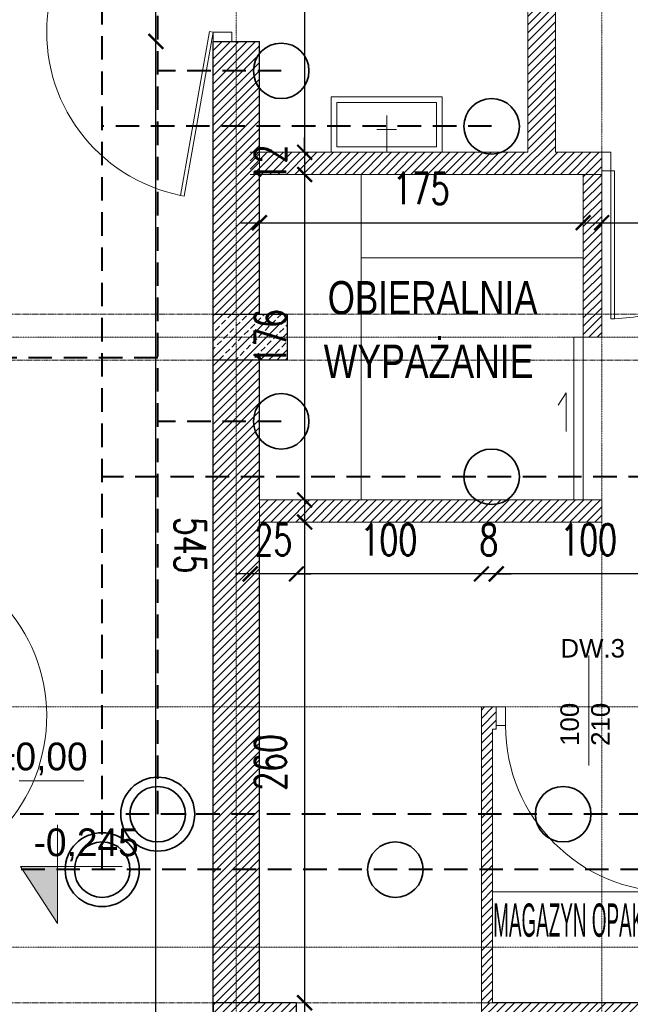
# Model space of a CAD drawing. Header units: millimetres. Extents: x -115268 to 140687, y -37779 to 24471.
# Tile 165 of 256: x 79510 to 79840, y -16605 to -16072. Entities that reach past the tile are written whole.
import ezdxf
from ezdxf.enums import TextEntityAlignment as Align

# ---------------------------------------------------------------- set-up
doc = ezdxf.new("R2010")
doc.units = ezdxf.units.MM
doc.header["$PDMODE"] = 2
doc.header["$PDSIZE"] = 1
for name, pattern in [('346-500', [1.5, 1, -0.5]), ('AUSGEZOGEN', [0]), ('DASHDOT', [1, 0.5, -0.25, 0, -0.25]), ('DASHED', [19.05, 12.7, -6.35])]:
    doc.linetypes.add(name, pattern=pattern)
doc.layers.get('0').update_dxf_attribs({"lineweight": 9})
for name, color, linetype, lineweight in [('A opis', 1, 'Continuous', 13), ('A stolarka', 4, 'Continuous', 9), ('A wyp ruchome', 253, 'Continuous', 9), ('A_CIENKA', 7, 'Continuous', 9), ('A_HATCH', 8, 'Continuous', 9), ('A_KONSTRUKCJA', 3, 'Continuous', 25), ('A_OSIE', 1, 'DASHDOT', 9), ('A_WIDOK', 253, 'Continuous', 9), ('\x9dciany', 7, 'Continuous', 9)]:
    doc.layers.add(name, color=color, linetype=linetype, lineweight=lineweight)
doc.layers.add('A_WYMIAR', color=253, linetype='Continuous', lineweight=5, transparency=0.2)
doc.styles.add('Arial', font='arial.ttf')
doc.styles.add('Arial CE', font='arial.ttf')
doc.styles.add('romans 1-100', font='romans.shx', dxfattribs={"width": 0.7, "height": 17})
doc.dimstyles.new('___SKALA_1_100', dxfattribs={"dimscale": 10, "dimtxt": 17, "dimasz": 0.8, "dimexe": 2, "dimexo": 2, "dimgap": 1, "dimtad": 1, "dimdec": 4, "dimrnd": 0.5, "dimdsep": 46, "dimtxsty": 'romans 1-100', "dimblk": 'ARCHTICK', "dimcen": 0.1, "dimdle": 1, "dimse1": 1, "dimse2": 1, "dimadec": 0, "dimazin": 0, "dimtfac": 1, "dimtdec": 4, "dimtix": 1, "dimtmove": 0, "dimatfit": 3, "dimldrblk": 'ARCHTICK', "dimfxl": 6, "dimfxlon": 1, "dimtolj": 1, "dimarcsym": 0})
pattern_1 = [(45, (4833.216, -605.403), (-2.24506403, 2.24506403), [])]

# ---------------------------------------------------------------- blocks, each defined once
blk = doc.blocks.new('AnonymMegaMac_nNn017')
at = {"layer": 'A stolarka', "color": 3, "linetype": 'AUSGEZOGEN', "lineweight": 0}
blk.add_line((39057.77, -8954.61), (39042.77, -8954.61), dxfattribs=at)
at = {"layer": 'A stolarka', "color": 7, "linetype": 'AUSGEZOGEN', "lineweight": 0}
for points in [[(39055.27, -8909.61), (39057.24, -8909.96), (39072.86, -8821.33), (39070.89, -8820.98)], [(39045.27, -8904.61), (39045.27, -8909.61), (39055.27, -8909.61), (39055.27, -8904.61)], [(39045.27, -8999.61), (39045.27, -9004.61), (39055.27, -9004.61), (39055.27, -8999.61)]]:
    blk.add_lwpolyline(points, close=True, dxfattribs=at)
at = {"layer": 'A stolarka', "color": 8, "linetype": 'AUSGEZOGEN', "lineweight": 0}
blk.add_arc((39055.27, -8909.61), 90, 270, 80, dxfattribs=at)
blk = doc.blocks.new('AnonymMegaMac_nNn024')
at = {"layer": 'A stolarka', "color": 3, "linetype": 'AUSGEZOGEN', "lineweight": 0}
blk.add_line((39490.27, -8617.11), (39490.27, -8602.11), dxfattribs=at)
at = {"layer": 'A stolarka', "color": 7, "linetype": 'AUSGEZOGEN', "lineweight": 0}
for points in [[(39445.27, -8604.61), (39450.27, -8604.61), (39450.27, -8614.61), (39445.27, -8614.61)], [(39530.27, -8604.61), (39535.27, -8604.61), (39535.27, -8614.61), (39530.27, -8614.61)], [(39450.27, -8614.61), (39452.27, -8614.61), (39452.27, -8694.61), (39450.27, -8694.61)]]:
    blk.add_lwpolyline(points, close=True, dxfattribs=at)
at = {"layer": 'A stolarka', "color": 8, "linetype": 'AUSGEZOGEN', "lineweight": 0}
blk.add_arc((39450.27, -8614.61), 80, 270, 0, dxfattribs=at)
blk = doc.blocks.new('AnonymMegaMac_nNn047')
at = {"layer": 'A stolarka', "color": 3, "linetype": 'AUSGEZOGEN', "lineweight": 0}
blk.add_line((39438.27, -8917.11), (39438.27, -8902.11), dxfattribs=at)
at = {"layer": 'A stolarka', "color": 7, "linetype": 'AUSGEZOGEN', "lineweight": 0}
for points in [[(39393.27, -8904.61), (39388.27, -8904.61), (39388.27, -8914.61), (39393.27, -8914.61)], [(39488.27, -8904.61), (39483.27, -8904.61), (39483.27, -8914.61), (39488.27, -8914.61)], [(39483.27, -8914.61), (39481.27, -8914.61), (39481.27, -9004.61), (39483.27, -9004.61)]]:
    blk.add_lwpolyline(points, close=True, dxfattribs=at)
at = {"layer": 'A stolarka', "color": 8, "linetype": 'AUSGEZOGEN', "lineweight": 0}
blk.add_arc((39483.27, -8914.61), 90, 180, 270, dxfattribs=at)
blk = doc.blocks.new('AnonymMegaMac_nNn060')
at = {"layer": 'A stolarka', "color": 3, "linetype": 'AUSGEZOGEN', "lineweight": 0}
blk.add_line((39232.77, -8494.61), (39247.77, -8494.61), dxfattribs=at)
at = {"layer": 'A stolarka', "color": 7, "linetype": 'AUSGEZOGEN', "lineweight": 0}
for points in [[(39245.27, -8449.61), (39245.27, -8444.61), (39235.27, -8444.61), (39235.27, -8449.61)], [(39235.27, -8539.61), (39233.3, -8539.26), (39217.67, -8627.9), (39219.64, -8628.24)], [(39245.27, -8544.61), (39245.27, -8539.61), (39235.27, -8539.61), (39235.27, -8544.61)]]:
    blk.add_lwpolyline(points, close=True, dxfattribs=at)
at = {"layer": 'A stolarka', "color": 8, "linetype": 'AUSGEZOGEN', "lineweight": 0}
blk.add_arc((39235.27, -8539.61), 90, 90, 258.7267, dxfattribs=at)
blk = doc.blocks.new('bateria_nNn062')
at = {"layer": 'A wyp ruchome', "color": 8, "linetype": 'AUSGEZOGEN', "lineweight": 0}
for points in [[(39329.06, -8604.61), (39329.06, -8584.61)], [(39323.67, -8592.3), (39334.44, -8592.3)]]:
    blk.add_lwpolyline(points, dxfattribs=at)
blk = doc.blocks.new('bateria1_nNn061')
blk.add_blockref('bateria_nNn062', (0, 0))
blk = doc.blocks.new('_ArchTick')
at = {"color": 0, "linetype": 'ByBlock', "const_width": 0.15}
blk.add_lwpolyline([(-0.5, -0.5), (0.5, 0.5)], dxfattribs=at)
blk = doc.blocks.new('*D704')
at = {"layer": 'A_WYMIAR', "color": 0, "lineweight": -2, "transparency": 16777216}
blk.add_line((78004.57, -17141.1), (80394.57, -17141.1), dxfattribs=at)
at = {"layer": 'Defpoints', "color": 0, "transparency": 16777216}
for p in [(78014.57, -14449.85), (80384.57, -16049.85), (80384.57, -17141.1)]:
    blk.add_point(p, dxfattribs=at)
at = {"layer": 'A_WYMIAR', "color": 0, "lineweight": -2, "transparency": 16777216, "xscale": 8, "yscale": 8, "zscale": 8, "rotation": 180}
blk.add_blockref('_ArchTick', (78014.57, -17141.1), dxfattribs=at)
at = {"layer": 'A_WYMIAR', "color": 0, "lineweight": -2, "transparency": 16777216, "xscale": 8, "yscale": 8, "zscale": 8}
blk.add_blockref('_ArchTick', (80384.57, -17141.1), dxfattribs=at)
at = {"layer": 'A_WYMIAR', "color": 0, "transparency": 16777216, "insert": (79199.57, -17122.6), "char_height": 17, "attachment_point": 5, "style": 'romans 1-100'}
blk.add_mtext('\\A1;2370', dxfattribs=at)
blk = doc.blocks.new('*D345')
at = {"layer": 'A_WYMIAR', "color": 0, "lineweight": -2, "transparency": 16777216}
blk.add_line((79664.01, -15834.16), (79664.01, -16154.16), dxfattribs=at)
at = {"layer": 'Defpoints', "color": 0, "transparency": 16777216}
for p in [(79663.95, -15844.16), (79663.95, -16144.16), (79664.01, -16144.16)]:
    blk.add_point(p, dxfattribs=at)
at = {"layer": 'A_WYMIAR', "color": 0, "lineweight": -2, "transparency": 16777216, "xscale": 8, "yscale": 8, "zscale": 8}
for p, rotation in [((79664.01, -15844.16), 90), ((79664.01, -16144.16), 270)]:
    blk.add_blockref('_ArchTick', p, dxfattribs=dict(at, rotation=rotation))
at = {"layer": 'A_WYMIAR', "color": 0, "transparency": 16777216, "insert": (79645.51, -15994.16), "char_height": 17, "attachment_point": 5, "rotation": 90, "style": 'romans 1-100'}
blk.add_mtext('\\A1;300', dxfattribs=at)
blk = doc.blocks.new('*D346')
at = {"layer": 'A_WYMIAR', "color": 0, "lineweight": -2, "transparency": 16777216}
for p, q in [((79664.01, -16144.16), (79664.01, -16136.16)), ((79664.01, -16144.16), (79664.01, -16156.16)), ((79664.01, -16156.16), (79664.01, -16164.16))]:
    blk.add_line(p, q, dxfattribs=at)
at = {"layer": 'Defpoints', "color": 0, "transparency": 16777216}
for p in [(79663.95, -16144.16), (79663.95, -16156.16), (79664.01, -16156.16)]:
    blk.add_point(p, dxfattribs=at)
at = {"layer": 'A_WYMIAR', "color": 0, "lineweight": -2, "transparency": 16777216, "xscale": 8, "yscale": 8, "zscale": 8}
for p, rotation in [((79664.01, -16144.16), 270), ((79664.01, -16156.16), 90)]:
    blk.add_blockref('_ArchTick', p, dxfattribs=dict(at, rotation=rotation))
at = {"layer": 'A_WYMIAR', "color": 0, "transparency": 16777216, "insert": (79645.51, -16150.16), "char_height": 17, "attachment_point": 5, "rotation": 90, "style": 'romans 1-100'}
blk.add_mtext('\\A1;12', dxfattribs=at)
blk = doc.blocks.new('*D347')
at = {"layer": 'A_WYMIAR', "color": 0, "lineweight": -2, "transparency": 16777216}
blk.add_line((79664.01, -16146.16), (79664.01, -16342.16), dxfattribs=at)
at = {"layer": 'Defpoints', "color": 0, "transparency": 16777216}
for p in [(79663.95, -16156.16), (79663.95, -16332.16), (79664.01, -16332.16)]:
    blk.add_point(p, dxfattribs=at)
at = {"layer": 'A_WYMIAR', "color": 0, "lineweight": -2, "transparency": 16777216, "xscale": 8, "yscale": 8, "zscale": 8}
for p, rotation in [((79664.01, -16156.16), 90), ((79664.01, -16332.16), 270)]:
    blk.add_blockref('_ArchTick', p, dxfattribs=dict(at, rotation=rotation))
at = {"layer": 'A_WYMIAR', "color": 0, "transparency": 16777216, "insert": (79645.51, -16244.16), "char_height": 17, "attachment_point": 5, "rotation": 90, "style": 'romans 1-100'}
blk.add_mtext('\\A1;176', dxfattribs=at)
blk = doc.blocks.new('*D348')
at = {"layer": 'A_WYMIAR', "color": 0, "lineweight": -2, "transparency": 16777216}
blk.add_line((79664.01, -16334.16), (79664.01, -16614.16), dxfattribs=at)
at = {"layer": 'Defpoints', "color": 0, "transparency": 16777216}
for p in [(79663.95, -16344.16), (79659.57, -16604.16), (79664.01, -16604.16)]:
    blk.add_point(p, dxfattribs=at)
at = {"layer": 'A_WYMIAR', "color": 0, "lineweight": -2, "transparency": 16777216, "xscale": 8, "yscale": 8, "zscale": 8}
for p, rotation in [((79664.01, -16344.16), 90), ((79664.01, -16604.16), 270)]:
    blk.add_blockref('_ArchTick', p, dxfattribs=dict(at, rotation=rotation))
at = {"layer": 'A_WYMIAR', "color": 0, "transparency": 16777216, "insert": (79645.51, -16474.16), "char_height": 17, "attachment_point": 5, "rotation": 90, "style": 'romans 1-100'}
blk.add_mtext('\\A1;260', dxfattribs=at)
blk = doc.blocks.new('*D349')
at = {"layer": 'A_WYMIAR', "color": 0, "lineweight": -2, "transparency": 16777216}
blk.add_line((79664.01, -16594.16), (79664.01, -16664.16), dxfattribs=at)
at = {"layer": 'Defpoints', "color": 0, "transparency": 16777216}
for p in [(79659.57, -16604.16), (79659.57, -16654.16), (79664.01, -16654.16)]:
    blk.add_point(p, dxfattribs=at)
at = {"layer": 'A_WYMIAR', "color": 0, "lineweight": -2, "transparency": 16777216, "xscale": 8, "yscale": 8, "zscale": 8}
for p, rotation in [((79664.01, -16604.16), 90), ((79664.01, -16654.16), 270)]:
    blk.add_blockref('_ArchTick', p, dxfattribs=dict(at, rotation=rotation))
at = {"layer": 'A_WYMIAR', "color": 0, "transparency": 16777216, "insert": (79645.51, -16629.16), "char_height": 17, "attachment_point": 5, "rotation": 90, "style": 'romans 1-100'}
blk.add_mtext('\\A1;50', dxfattribs=at)
blk = doc.blocks.new('*D400')
at = {"layer": 'A_WYMIAR', "color": 0, "lineweight": -2, "transparency": 16777216}
blk.add_line((79877.57, -16372.22), (79757.57, -16372.22), dxfattribs=at)
at = {"layer": 'Defpoints', "color": 0, "transparency": 16777216}
for p in [(79767.57, -16372.22), (79767.57, -16444.16), (79867.57, -16444.16)]:
    blk.add_point(p, dxfattribs=at)
at = {"layer": 'A_WYMIAR', "color": 0, "lineweight": -2, "transparency": 16777216, "xscale": 8, "yscale": 8, "zscale": 8, "rotation": 180}
blk.add_blockref('_ArchTick', (79767.57, -16372.22), dxfattribs=at)
at = {"layer": 'A_WYMIAR', "color": 0, "lineweight": -2, "transparency": 16777216, "xscale": 8, "yscale": 8, "zscale": 8}
blk.add_blockref('_ArchTick', (79867.57, -16372.22), dxfattribs=at)
at = {"layer": 'A_WYMIAR', "color": 0, "transparency": 16777216, "insert": (79817.57, -16353.72), "char_height": 17, "attachment_point": 5, "style": 'romans 1-100'}
blk.add_mtext('\\A1;100', dxfattribs=at)
blk = doc.blocks.new('*D401')
at = {"layer": 'A_WYMIAR', "color": 0, "lineweight": -2, "transparency": 16777216}
for p, q in [((79759.57, -16372.22), (79751.57, -16372.22)), ((79767.57, -16372.22), (79759.57, -16372.22)), ((79767.57, -16372.22), (79775.57, -16372.22))]:
    blk.add_line(p, q, dxfattribs=at)
at = {"layer": 'Defpoints', "color": 0, "transparency": 16777216}
for p in [(79759.57, -16372.22), (79759.57, -16444.16), (79767.57, -16444.16)]:
    blk.add_point(p, dxfattribs=at)
at = {"layer": 'A_WYMIAR', "color": 0, "lineweight": -2, "transparency": 16777216, "xscale": 8, "yscale": 8, "zscale": 8}
blk.add_blockref('_ArchTick', (79759.57, -16372.22), dxfattribs=at)
at = {"layer": 'A_WYMIAR', "color": 0, "lineweight": -2, "transparency": 16777216, "xscale": 8, "yscale": 8, "zscale": 8, "rotation": 180}
blk.add_blockref('_ArchTick', (79767.57, -16372.22), dxfattribs=at)
at = {"layer": 'A_WYMIAR', "color": 0, "transparency": 16777216, "insert": (79763.57, -16353.72), "char_height": 17, "attachment_point": 5, "style": 'romans 1-100'}
blk.add_mtext('\\A1;8', dxfattribs=at)
blk = doc.blocks.new('*D402')
at = {"layer": 'A_WYMIAR', "color": 0, "lineweight": -2, "transparency": 16777216}
blk.add_line((79769.57, -16372.22), (79649.57, -16372.22), dxfattribs=at)
at = {"layer": 'Defpoints', "color": 0, "transparency": 16777216}
for p in [(79659.57, -16372.22), (79759.57, -16444.16), (79659.57, -16604.16)]:
    blk.add_point(p, dxfattribs=at)
at = {"layer": 'A_WYMIAR', "color": 0, "lineweight": -2, "transparency": 16777216, "xscale": 8, "yscale": 8, "zscale": 8, "rotation": 180}
blk.add_blockref('_ArchTick', (79659.57, -16372.22), dxfattribs=at)
at = {"layer": 'A_WYMIAR', "color": 0, "lineweight": -2, "transparency": 16777216, "xscale": 8, "yscale": 8, "zscale": 8}
blk.add_blockref('_ArchTick', (79759.57, -16372.22), dxfattribs=at)
at = {"layer": 'A_WYMIAR', "color": 0, "transparency": 16777216, "insert": (79709.57, -16353.72), "char_height": 17, "attachment_point": 5, "style": 'romans 1-100'}
blk.add_mtext('\\A1;100', dxfattribs=at)
blk = doc.blocks.new('*D403')
at = {"layer": 'A_WYMIAR', "color": 0, "lineweight": -2, "transparency": 16777216}
for p, q in [((79634.57, -16372.22), (79626.57, -16372.22)), ((79659.57, -16372.22), (79634.57, -16372.22)), ((79659.57, -16372.22), (79667.57, -16372.22))]:
    blk.add_line(p, q, dxfattribs=at)
at = {"layer": 'Defpoints', "color": 0, "transparency": 16777216}
for p in [(79634.57, -16372.22), (79634.57, -16604.16), (79659.57, -16604.16)]:
    blk.add_point(p, dxfattribs=at)
at = {"layer": 'A_WYMIAR', "color": 0, "lineweight": -2, "transparency": 16777216, "xscale": 8, "yscale": 8, "zscale": 8}
blk.add_blockref('_ArchTick', (79634.57, -16372.22), dxfattribs=at)
at = {"layer": 'A_WYMIAR', "color": 0, "lineweight": -2, "transparency": 16777216, "xscale": 8, "yscale": 8, "zscale": 8, "rotation": 180}
blk.add_blockref('_ArchTick', (79659.57, -16372.22), dxfattribs=at)
at = {"layer": 'A_WYMIAR', "color": 0, "transparency": 16777216, "insert": (79647.07, -16353.72), "char_height": 17, "attachment_point": 5, "style": 'romans 1-100'}
blk.add_mtext('\\A1;25', dxfattribs=at)
blk = doc.blocks.new('*D404')
at = {"layer": 'A_WYMIAR', "color": 0, "lineweight": -2, "transparency": 16777216}
blk.add_line((79629.57, -16182.22), (79824.57, -16182.22), dxfattribs=at)
at = {"layer": 'Defpoints', "color": 0, "transparency": 16777216}
for p in [(79639.57, -16182.22), (79814.57, -16182.22), (79814.57, -16182.22)]:
    blk.add_point(p, dxfattribs=at)
at = {"layer": 'A_WYMIAR', "color": 0, "lineweight": -2, "transparency": 16777216, "xscale": 8, "yscale": 8, "zscale": 8, "rotation": 180}
blk.add_blockref('_ArchTick', (79639.57, -16182.22), dxfattribs=at)
at = {"layer": 'A_WYMIAR', "color": 0, "lineweight": -2, "transparency": 16777216, "xscale": 8, "yscale": 8, "zscale": 8}
blk.add_blockref('_ArchTick', (79814.57, -16182.22), dxfattribs=at)
at = {"layer": 'A_WYMIAR', "color": 0, "transparency": 16777216, "insert": (79727.07, -16163.72), "char_height": 17, "attachment_point": 5, "style": 'romans 1-100'}
blk.add_mtext('\\A1;175', dxfattribs=at)
blk = doc.blocks.new('*D405')
at = {"layer": 'A_WYMIAR', "color": 0, "lineweight": -2, "transparency": 16777216}
blk.add_line((79814.57, -16182.22), (79924.57, -16182.22), dxfattribs=at)
at = {"layer": 'Defpoints', "color": 0, "transparency": 16777216}
for p in [(79914.57, -16156.16), (79824.57, -16182.22), (79914.57, -16182.22)]:
    blk.add_point(p, dxfattribs=at)
at = {"layer": 'A_WYMIAR', "color": 0, "lineweight": -2, "transparency": 16777216, "xscale": 8, "yscale": 8, "zscale": 8, "rotation": 180}
blk.add_blockref('_ArchTick', (79824.57, -16182.22), dxfattribs=at)
at = {"layer": 'A_WYMIAR', "color": 0, "lineweight": -2, "transparency": 16777216, "xscale": 8, "yscale": 8, "zscale": 8}
blk.add_blockref('_ArchTick', (79914.57, -16182.22), dxfattribs=at)
at = {"layer": 'A_WYMIAR', "color": 0, "transparency": 16777216, "insert": (79869.57, -16163.72), "char_height": 17, "attachment_point": 5, "style": 'romans 1-100'}
blk.add_mtext('\\A1;90', dxfattribs=at)
blk = doc.blocks.new('*D440')
at = {"layer": 'A_WYMIAR', "color": 0, "lineweight": -2, "ltscale": 0.5, "transparency": 16777216}
blk.add_line((79583.58, -16639.16), (79583.58, -16074.16), dxfattribs=at)
at = {"layer": 'Defpoints', "color": 0, "ltscale": 0.5, "transparency": 16777216}
for p in [(79583.58, -16084.16), (79614.57, -16084.16), (79614.57, -16629.16)]:
    blk.add_point(p, dxfattribs=at)
at = {"layer": 'A_WYMIAR', "color": 0, "lineweight": -2, "ltscale": 0.5, "transparency": 16777216, "xscale": 8, "yscale": 8, "zscale": 8}
for p, rotation in [((79583.58, -16084.16), 89.99999999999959), ((79583.58, -16629.16), 269.9999999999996)]:
    blk.add_blockref('_ArchTick', p, dxfattribs=dict(at, rotation=rotation))
at = {"layer": 'A_WYMIAR', "color": 0, "ltscale": 0.5, "transparency": 16777216, "insert": (79602.08, -16356.66), "char_height": 17, "attachment_point": 5, "rotation": 270, "style": 'romans 1-100'}
blk.add_mtext('\\A1;545', dxfattribs=at)
blk = doc.blocks.new('*D441')
at = {"layer": 'A_WYMIAR', "color": 0, "lineweight": -2, "ltscale": 0.5, "transparency": 16777216}
blk.add_line((79583.58, -16094.16), (79583.58, -15974.16), dxfattribs=at)
at = {"layer": 'Defpoints', "color": 0, "ltscale": 0.5, "transparency": 16777216}
for p in [(79583.58, -15984.16), (79614.57, -15984.16), (79614.57, -16084.16)]:
    blk.add_point(p, dxfattribs=at)
at = {"layer": 'A_WYMIAR', "color": 0, "lineweight": -2, "ltscale": 0.5, "transparency": 16777216, "xscale": 8, "yscale": 8, "zscale": 8}
for p, rotation in [((79583.58, -15984.16), 89.99999999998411), ((79583.58, -16084.16), 269.9999999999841)]:
    blk.add_blockref('_ArchTick', p, dxfattribs=dict(at, rotation=rotation))
at = {"layer": 'A_WYMIAR', "color": 0, "ltscale": 0.5, "transparency": 16777216, "insert": (79602.08, -16034.16), "char_height": 17, "attachment_point": 5, "rotation": 270, "style": 'romans 1-100'}
blk.add_mtext('\\A1;100', dxfattribs=at)

msp = doc.modelspace()

# ---------------------------------------------------------------- hatches: boundary and pattern name
at = {"layer": 'A_CIENKA', "transparency": 33554687}
h = msp.add_hatch(color=256, dxfattribs=at)
h.dxf.hatch_style = 1
h.paths.add_polyline_path([(79530.45239, -16530.48162), (79510.45239, -16530.48162), (79530.45239, -16561.2647)])
at = {"layer": 'A_HATCH', "transparency": 33554687}
h = msp.add_hatch(dxfattribs=at)
h.set_pattern_fill('ANSI31', color=256)
h.set_pattern_definition(pattern_1)
h.paths.add_polyline_path([(80359.57106, -15864.16092), (80334.57106, -15864.16092), (80334.57106, -15964.16092), (80359.57106, -15964.16092)])
h.paths.add_polyline_path([(80359.57106, -16444.16092), (80334.57106, -16444.16092), (80334.57106, -16604.16092), (79765.57106, -16604.16092), (79759.57106, -16604.16092), (79759.57106, -16629.16092), (80359.57106, -16629.16092)])
h.paths.add_polyline_path([(79659.57106, -16604.16092), (79614.57106, -16604.16092), (79614.57106, -16629.16092), (79659.57106, -16629.16092)])
h.paths.add_polyline_path([(79434.57106, -16604.16092), (79214.57106, -16604.16092), (79214.57106, -16629.16092), (79434.57106, -16629.16092)])
h.paths.add_polyline_path([(79214.57106, -16604.16092), (79009.57106, -16604.16092), (79009.57106, -16629.16092), (79214.57106, -16629.16092)])
h.paths.add_polyline_path([(80359.57106, -16256.66092), (80334.57106, -16256.66092), (80334.57106, -16324.16092), (80359.57106, -16324.16092)])
h.paths.add_polyline_path([(80334.57106, -16231.66092), (80359.57106, -16231.66092), (80359.57106, -16084.16092), (80334.57106, -16084.16092)])
at = {"layer": 'A_HATCH', "true_color": 0x636466, "transparency": 33554687}
h = msp.add_hatch(dxfattribs=at)
h.set_pattern_fill('ANSI31', color=251)
h.set_pattern_definition([(45, (25823.836, -10011.816), (-2.24506403, 2.24506403), [])])
h.paths.add_polyline_path([(79799.57106, -15869.16092), (79784.57106, -15869.16092), (79784.57106, -16144.16092), (79634.57106, -16144.16092), (79634.57106, -16156.16092), (79824.57106, -16156.16092), (79824.57106, -16144.16092), (79799.57106, -16144.16092)])
h.paths.add_polyline_path([(79824.57106, -16332.16092), (79639.57106, -16332.16092), (79639.57106, -16344.16092), (79824.57106, -16344.16092)])
h.paths.add_polyline_path([(79824.57106, -16156.16092), (79814.57106, -16156.16092), (79814.57106, -16244.16092), (79824.57106, -16244.16092)])
h.paths.add_polyline_path([(80002.07106, -16144.16092), (79914.57106, -16144.16092), (79914.57106, -16156.16092), (80002.07106, -16156.16092)])
h.paths.add_polyline_path([(79879.57217, -16456.16085), (79889.57217, -16456.16085), (79899.57106, -16456.16092), (79899.57106, -16444.16092), (79867.57217, -16444.16092), (79867.57217, -16604.16092), (79879.57217, -16604.16092)])
h.paths.add_polyline_path([(79767.57217, -16444.16092), (79759.57106, -16444.16092), (79759.57106, -16604.16092), (79765.57106, -16604.16092), (79765.57106, -16456.16092), (79767.57217, -16456.16092)])
h.paths.add_polyline_path([(80334.57106, -16444.16092), (80119.57106, -16444.16092), (80119.57106, -16456.16092), (80334.57106, -16456.16092)])
h.paths.add_polyline_path([(79059.56704, -16388.16774), (79034.57106, -16388.16774), (79034.57106, -16400.16812), (79059.56704, -16400.16812)])
h.paths.add_polyline_path([(79169.56704, -16388.16774), (79164.56704, -16388.16774), (79154.56704, -16388.16774), (79149.56704, -16388.16774), (79149.56704, -16400.16812), (79169.56704, -16400.16812)])
h.paths.add_polyline_path([(79299.57106, -16388.16774), (79259.56704, -16388.16774), (79259.56704, -16400.16812), (79299.57106, -16400.16812)])
h.paths.add_polyline_path([(79294.57106, -16243.16556), (79284.57106, -16243.16564), (79284.57106, -16388.16774), (79294.57106, -16388.16774)])
h.paths.add_polyline_path([(79414.57106, -16216.16452), (79034.57106, -16216.16452), (79034.57106, -16228.16452), (79414.57106, -16228.16452)])
h.paths.add_polyline_path([(79294.57106, -16228.16452), (79284.57106, -16228.16452), (79284.57106, -16243.16564), (79294.57106, -16243.16556)])
h.paths.add_polyline_path([(79294.57106, -16201.16348), (79284.57106, -16201.1634), (79284.57106, -16216.16452), (79294.57106, -16216.16452)])
h.paths.add_polyline_path([(79294.57106, -16056.1613), (79284.57106, -16056.1613), (79284.57106, -16201.1634), (79294.57106, -16201.16348)])
h.paths.add_polyline_path([(79299.57106, -16044.16092), (79259.56704, -16044.16092), (79259.56704, -16056.1613), (79299.57106, -16056.1613)])
h.paths.add_polyline_path([(79414.57106, -16044.16092), (79389.57106, -16044.16092), (79389.57106, -16056.1613), (79414.57106, -16056.1613)])
h.paths.add_polyline_path([(79169.56704, -16044.16092), (79149.56704, -16044.16092), (79149.56704, -16056.1613), (79154.56704, -16056.1613), (79164.56704, -16056.1613), (79169.56704, -16056.1613)])
h.paths.add_polyline_path([(79059.56704, -16044.16092), (79034.57106, -16044.16092), (79034.57106, -16056.1613), (79059.56704, -16056.1613)])
h.paths.add_polyline_path([(79164.56704, -16056.1613), (79154.56704, -16056.1613), (79154.56704, -16201.16227), (79164.56189, -16201.16236), (79164.56704, -16201.16085)])
h.paths.add_polyline_path([(79164.56704, -16201.16236), (79154.56704, -16201.16227), (79154.56704, -16216.16452), (79164.56704, -16216.16452)])
h.paths.add_polyline_path([(79164.56704, -16228.16452), (79154.56704, -16228.16452), (79154.56704, -16388.16779), (79164.56704, -16388.1677)])
h.paths.add_polyline_path([(79409.57106, -16400.16812), (79409.57106, -16388.16774), (79389.57106, -16388.16774), (79389.57106, -16400.16812)])
h = msp.add_hatch(dxfattribs=at)
h.set_pattern_fill('ANSI31', color=251)
h.set_pattern_definition(pattern_1)
h.paths.add_polyline_path([(79434.57106, -16544.16092), (79409.57106, -16544.16092), (79409.57106, -16604.16092), (79434.57106, -16604.16092)])
h.paths.add_polyline_path([(80027.07106, -16289.16092), (80014.57106, -16289.16092), (80002.07106, -16289.16092), (80002.07106, -16604.16092), (80027.07106, -16604.16092)])
h.paths.add_polyline_path([(79634.57106, -16244.16092), (79627.07106, -16248.84842), (79627.07106, -16244.16092)])
h.paths.add_polyline_path([(79639.57106, -16256.66092), (79614.57106, -16256.66092), (79614.57106, -16604.16092), (79639.57106, -16604.16092)])
h.paths.add_polyline_path([(79614.57106, -16084.16092), (79614.57106, -16231.66092), (79627.07106, -16231.66092), (79639.57106, -16231.66092), (79639.57106, -16084.16092)])
h.paths.add_polyline_path([(79627.07106, -16248.84842), (79634.57106, -16244.16092), (79627.07106, -16244.16092)])
h.paths.add_polyline_path([(79639.57106, -16241.03592), (79634.57106, -16244.16092), (79639.57106, -16244.16092)])
at = {"layer": 'A_HATCH', "linetype": '346-500', "ltscale": 0.5, "transparency": 33554687}
h = msp.add_hatch(dxfattribs=at)
h.set_pattern_fill('ANSI33', color=256)
h.set_pattern_definition([(45, (3632.5975, -2084.2525), (-4.49012806, 4.49012806), []), (45, (3637.0876, -2084.2525), (-4.49012806, 4.49012806), [3.175, -1.5875])])
h.paths.add_polyline_path([(79654.57106, -16231.66092), (79614.57106, -16231.66092), (79614.57106, -16256.66092), (79654.57106, -16256.66092)])

# ---------------------------------------------------------------- linework, layer by layer
for p, q in [((79799.57106, -16144.16092), (79799.57106, -15844.16092)), ((79784.57106, -16144.16092), (79784.57106, -15869.16092)), ((79634.57106, -16144.16092), (79784.57106, -16144.16092)), ((79799.57106, -16144.16092), (79824.57106, -16144.16092)), ((79824.57106, -16156.16092), (79824.57106, -16144.16092)), ((79634.57106, -16156.16092), (79824.57106, -16156.16092))]:
    msp.add_line(p, q)
at = {"layer": 'A opis', "color": 0, "ltscale": 0.5}
msp.add_line((79817.57217, -16416.31542), (79817.57217, -16475.81313), dxfattribs=at)
at = {"layer": 'A stolarka'}
msp.add_lwpolyline([(79814.57106, -16244.16092), (79809.57106, -16244.16092), (79809.57106, -16332.16092), (79814.57106, -16332.16092)], close=True, dxfattribs=at)
at = {"layer": 'A wyp ruchome'}
msp.add_line((79765.57106, -16544.16092), (79867.57217, -16544.16092), dxfattribs=at)
for points in [[(79678.36083, -16114.16092), (79738.36083, -16114.16092), (79738.36083, -16144.16092), (79678.36083, -16144.16092)], [(79681.36083, -16117.16092), (79735.36083, -16117.16092), (79735.36083, -16141.16092), (79681.36083, -16141.16092)]]:
    msp.add_lwpolyline(points, close=True, dxfattribs=at)
for points in [[(79694.57106, -16156.16092), (79694.57106, -16332.16092)], [(79694.57106, -16201.16092), (79814.57106, -16201.16092)], [(79805.31125, -16295.16441), (79805.31125, -16274.20967), (79801.13525, -16280.98432)]]:
    msp.add_lwpolyline(points, dxfattribs=at)
at = {"layer": 'A_CIENKA'}
msp.add_line((79509.64596, -16484.04706), (79544.55635, -16484.04706), dxfattribs=at)
msp.add_lwpolyline([(79530.45239, -16507.83655), (79530.45239, -16561.2647), (79510.45239, -16530.48162), (79530.45239, -16530.48162), (79565.36279, -16530.48162)], dxfattribs=at)
at = {"layer": 'A_KONSTRUKCJA', "color": 5, "linetype": 'DASHED', "lineweight": 40}
for p, q in [((79584.57106, -16502.16452), (79584.57106, -14687.40947)), ((79651.33672, -16100.07959), (79584.57106, -16100.07959)), ((79584.57106, -16255.30072), (79112.70282, -16255.30072)), ((79651.33672, -16289.68328), (79584.57106, -16289.68328)), ((80056.25454, -16502.16452), (78983.5582, -16502.16452))]:
    msp.add_line(p, q, dxfattribs=at)
at = {"layer": 'A_KONSTRUKCJA', "color": 1, "linetype": 'DASHED', "lineweight": 40}
for p, q in [((79554.57106, -16532.16452), (79554.57106, -14717.40947)), ((79765.0587, -16130.07959), (79554.57106, -16130.07959)), ((80061.31156, -16319.68328), (79554.57106, -16319.68328)), ((80304.57106, -16532.16452), (78128.64884, -16532.16452))]:
    msp.add_line(p, q, dxfattribs=at)
at = {"layer": 'A_KONSTRUKCJA'}
for p, q in [((79614.57106, -16654.16092), (79614.57106, -16084.16092)), ((79614.57106, -16084.16092), (79639.57106, -16084.16092)), ((79639.57106, -16144.16092), (79639.57106, -16084.16092)), ((79639.57106, -16231.66092), (79639.57106, -16156.16092)), ((79639.57106, -16332.16092), (79639.57106, -16256.66092)), ((79639.57106, -16604.16092), (79639.57106, -16344.16092))]:
    msp.add_line(p, q, dxfattribs=at)
at = {"layer": 'A_KONSTRUKCJA', "ltscale": 0.5}
msp.add_lwpolyline([(79614.57106, -16231.66092), (79654.57106, -16231.66092), (79654.57106, -16256.66092), (79614.57106, -16256.66092)], close=True, dxfattribs=at)
msp.add_lwpolyline([(79614.57106, -16231.66092), (79654.57106, -16231.66092), (79654.57106, -16256.66092), (79614.57106, -16256.66092)], close=True, dxfattribs=at)
at = {"layer": 'A_KONSTRUKCJA'}
msp.add_lwpolyline([(80334.57106, -16444.16092), (80334.57106, -16604.16092), (79765.57106, -16604.16092)], dxfattribs=at)
msp.add_lwpolyline([(79659.57106, -16604.16092), (79614.57106, -16604.16092), (79614.57106, -16629.16092), (79659.57106, -16629.16092)], close=True, dxfattribs=at)
at = {"layer": 'A_OSIE', "ltscale": 0.3}
for p, q in [((79627.07106, -13920.52461), (79627.07106, -17157.58662)), ((79824.57106, -13920.52461), (79824.57106, -17157.58662)), ((80675.91005, -16244.16092), (77774.94766, -16244.16092)), ((80675.91005, -16444.16092), (77774.94766, -16444.16092)), ((80675.91005, -16574.16092), (77774.94766, -16574.16092))]:
    msp.add_line(p, q, dxfattribs=at)
at = {"layer": 'A_WIDOK', "color": 6, "linetype": '346-500', "ltscale": 0.5}
for points in [[(78129.57106, -16231.66092), (80314.57106, -16231.66092)], [(80314.57106, -16256.66092), (78129.57106, -16256.66092)], [(79434.57106, -16604.16092), (79759.57106, -16604.16092)]]:
    msp.add_lwpolyline(points, dxfattribs=at)
at = {"layer": 'A_WYMIAR'}
msp.add_lwpolyline([(79639.57106, -16256.66092), (79639.57106, -16604.16092), (79614.57106, -16604.16092), (79614.57106, -16084.16092), (79639.57106, -16084.16092), (79639.57106, -16231.66092)], dxfattribs=at)
at = {"layer": 'A_WYMIAR', "color": 5, "lineweight": 35}
for centre, radius in [((79651.33672, -16100.07959), 15), ((79651.33672, -16289.68328), 15), ((79584.57106, -16502.16452), 20), ((79584.57106, -16502.16452), 15), ((79803.74758, -16502.16452), 15)]:
    msp.add_circle(centre, radius, dxfattribs=at)
at = {"layer": 'A_WYMIAR', "color": 1, "lineweight": 35}
for centre, radius in [((79765.0587, -16130.07959), 15), ((79765.0587, -16319.68328), 15), ((79554.57106, -16532.16452), 20), ((79554.57106, -16532.16452), 15), ((79713.0271, -16532.16452), 15)]:
    msp.add_circle(centre, radius, dxfattribs=at)
at = {"layer": '\x9dciany'}
for p, q in [((79639.57106, -16332.16092), (79824.57106, -16332.16092)), ((79824.57106, -16344.16092), (79824.57106, -16332.16092)), ((79639.57106, -16344.16092), (79824.57106, -16344.16092)), ((79759.57106, -16654.16092), (79759.57106, -16444.16092)), ((79759.57106, -16444.16092), (79767.57217, -16444.16092)), ((79767.57217, -16456.16092), (79767.57217, -16444.16092)), ((79765.57106, -16456.16092), (79767.57217, -16456.16092)), ((79765.57106, -16604.16092), (79765.57106, -16456.16092)), ((79634.57106, -16604.16092), (79659.57106, -16604.16092)), ((79659.57106, -16654.16092), (79659.57106, -16604.16092))]:
    msp.add_line(p, q, dxfattribs=at)
for points in [[(79824.57106, -16156.16092), (79824.57106, -16244.16092), (79814.57106, -16244.16092), (79814.57106, -16156.16092), (79814.57106, -16156.16092)], [(79759.57106, -16604.16092), (79867.57217, -16604.16092)]]:
    msp.add_lwpolyline(points, dxfattribs=at)

# ---------------------------------------------------------------- block references
msp.add_blockref('bateria1_nNn061', (40379.3044, -7539.55034))
at = {"layer": 'A stolarka'}
for name in ['AnonymMegaMac_nNn060', 'AnonymMegaMac_nNn024', 'AnonymMegaMac_nNn017', 'AnonymMegaMac_nNn047']:
    msp.add_blockref(name, (40379.3044, -7539.55034), dxfattribs=at)

# ---------------------------------------------------------------- texts
at = {"layer": 'A_CIENKA', "char_height": 15, "attachment_point": 1}
for s, insert in [('%%P0,00', (79496.65772, -16463.43133)), ('-0,245', (79517.46415, -16509.86589))]:
    msp.add_mtext_dynamic_manual_height_columns(s, width=48.770906, gutter_width=17.5, heights=[0], dxfattribs=dict(at, insert=insert))
at = {"layer": 'A_HATCH', "insert": (79802.2499, -16407.42569), "char_height": 10, "attachment_point": 1, "style": 'Arial'}
msp.add_mtext_dynamic_manual_height_columns('DW.3', width=473.6976626, gutter_width=1.25, heights=[9.22219], dxfattribs=at)
at = {"layer": 'A_HATCH', "insert": (79802.2499, -16465.21894), "char_height": 10, "attachment_point": 1, "rotation": 90, "style": 'Arial'}
msp.add_mtext_dynamic_manual_height_columns('100\\P210', width=89.6345912, gutter_width=1.25, heights=[30.02254], dxfattribs=at)
at = {"layer": '\x9dciany', "color": 7, "linetype": 'Continuous', "lineweight": 35, "style": 'Arial CE'}
for s, width, p, p2 in [('OBIERALNIA', 0.751183, (79676.50329, -16231.79407), (79789.90329, -16231.79407)), ('WYPAŻANIE', 0.765694, (79674.33429, -16266.18822), (79787.73429, -16266.18822))]:
    msp.add_text(s, height=18, dxfattribs=dict(at, width=width)).set_placement(p, p2, align=Align.FIT)
at = {"layer": '\x9dciany', "color": 7, "linetype": 'Continuous', "lineweight": 35, "style": 'Arial CE', "width": 0.405827}
msp.add_text('MAGAZYN OPAKOWAŃ', height=18, rotation=360, dxfattribs=at).set_placement((79765.93779, -16568.45951), (79879.33779, -16568.45951), align=Align.FIT)

# ---------------------------------------------------------------- dimensions: what is measured, and where the dimension line sits
at = {"layer": 'A_WYMIAR'}
for base, p1, p2, picture, middle in [((80384.57106, -17141.09997), (78014.57106, -14449.84755), (80384.57106, -16049.84755), '*D704', (79199.57106, -17122.59997)), ((79814.57106, -16182.21822), (79639.57106, -16182.21822), (79814.57106, -16182.21822), '*D404', (79727.07106, -16163.71822))]:
    dim = msp.add_linear_dim(base=base, p1=p1, p2=p2, dimstyle='___SKALA_1_100', dxfattribs=at)
    dim.commit()
    dim.dimension.update_dxf_attribs({"geometry": picture, "text_midpoint": middle})
for base, p1, p2, picture, middle in [((79664.00586, -16144.16092), (79663.94573, -15844.16092), (79663.94573, -16144.16092), '*D345', (79645.50586, -15994.16092)), ((79664.00586, -16156.16092), (79663.94573, -16144.16092), (79663.94573, -16156.16092), '*D346', (79645.50586, -16150.16092)), ((79664.00586, -16332.16092), (79663.94573, -16156.16092), (79663.94573, -16332.16092), '*D347', (79645.50586, -16244.16092)), ((79664.00586, -16604.16092), (79663.94573, -16344.16092), (79659.57106, -16604.16092), '*D348', (79645.50586, -16474.16092)), ((79664.00586, -16654.16092), (79659.57106, -16604.16092), (79659.57106, -16654.16092), '*D349', (79645.50586, -16629.16092))]:
    dim = msp.add_linear_dim(base=base, p1=p1, p2=p2, angle=90, dimstyle='___SKALA_1_100', override={"dimtmove": 1}, dxfattribs=at)
    dim.commit()
    dim.dimension.update_dxf_attribs({"geometry": picture, "text_midpoint": middle})
at = {"layer": 'A_WYMIAR', "ltscale": 0.5}
for p1, p2, picture, middle in [((79614.57106, -16084.16092), (79614.57106, -15984.16092), '*D441', (79602.0752, -16034.16092)), ((79614.57106, -16629.16092), (79614.57106, -16084.16092), '*D440', (79602.0752, -16356.66092))]:
    dim = msp.add_aligned_dim(p1=p1, p2=p2, distance=30.99585, dimstyle='___SKALA_1_100', dxfattribs=at)
    dim.commit()
    dim.dimension.update_dxf_attribs({"geometry": picture, "text_midpoint": middle})
at = {"layer": 'A_WYMIAR'}
for base, p1, p2, picture, middle in [((79914.57106, -16182.21822), (79824.57106, -16182.21822), (79914.57106, -16156.16092), '*D405', (79869.57106, -16163.71822)), ((79634.57106, -16372.22027), (79659.57106, -16604.16092), (79634.57106, -16604.16092), '*D403', (79647.07106, -16353.72027)), ((79659.57106, -16372.22027), (79759.57106, -16444.16092), (79659.57106, -16604.16092), '*D402', (79709.57106, -16353.72027)), ((79759.57106, -16372.22027), (79767.57217, -16444.16092), (79759.57106, -16444.16092), '*D401', (79763.57161, -16353.72027)), ((79767.57217, -16372.22027), (79867.57217, -16444.16092), (79767.57217, -16444.16092), '*D400', (79817.57217, -16353.72027))]:
    dim = msp.add_linear_dim(base=base, p1=p1, p2=p2, dimstyle='___SKALA_1_100', override={"dimtmove": 1}, dxfattribs=at)
    dim.commit()
    dim.dimension.update_dxf_attribs({"geometry": picture, "text_midpoint": middle})

doc.saveas('drawing.dxf')
